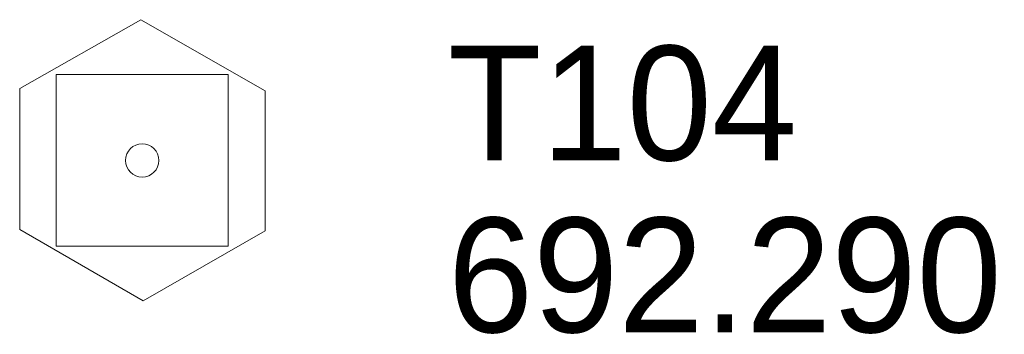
# Model space of a CAD drawing. Extents: x 863487 to 870045, y 569252 to 575761.
# Tile 25 of 66: x 865889 to 865940, y 570734 to 570750. Entities that reach past the tile are written whole.
import ezdxf

# ---------------------------------------------------------------- set-up
doc = ezdxf.new("R2010")
doc.units = 0
doc.header["$LTSCALE"] = 0.005
doc.header["$MEASUREMENT"] = 0
doc.layers.add('E_MAP_Control', color=4, linetype='Continuous', lineweight=15)
doc.styles.add('Style-IGR_FONT_0', font='IGR_FONT_0.shx')

# ---------------------------------------------------------------- blocks, each defined once
blk = doc.blocks.new('TP')
at = {"layer": 'E_MAP_Control', "color": 161, "linetype": 'Continuous', "lineweight": 0, "flags": 128}
for points in [[(-6.414, 3.763), (-6.414, -3.628), (0.046, -7.355), (6.443, -3.69), (6.443, 3.639), (-0.079, 7.365)], [(-4.5, -4.5), (-4.5, 4.5), (4.5, 4.5), (4.5, -4.5)]]:
    blk.add_lwpolyline(points, close=True, dxfattribs=at)
at = {"layer": 'E_MAP_Control', "color": 161, "linetype": 'Continuous', "lineweight": 0}
blk.add_circle((0, 0), 0.871, dxfattribs=at)

msp = doc.modelspace()

# ---------------------------------------------------------------- block references
at = {"layer": 'E_MAP_Control', "color": 161, "linetype": 'Continuous'}
msp.add_blockref('TP', (865894.946, 570742.767), dxfattribs=at)
msp.add_blockref('TP', (865894.946, 570742.767), dxfattribs=at)

# ---------------------------------------------------------------- texts
at = {"layer": 'E_MAP_Control', "color": 161, "linetype": 'Continuous', "style": 'Style-IGR_FONT_0'}
for s, p in [('T104', (865910.946, 570742.767)), ('T104', (865910.946, 570742.767)), ('692.290', (865910.946, 570733.767)), ('692.290', (865910.946, 570733.767))]:
    msp.add_text(s, height=6, dxfattribs=at).set_placement(p)

doc.saveas('drawing.dxf')
